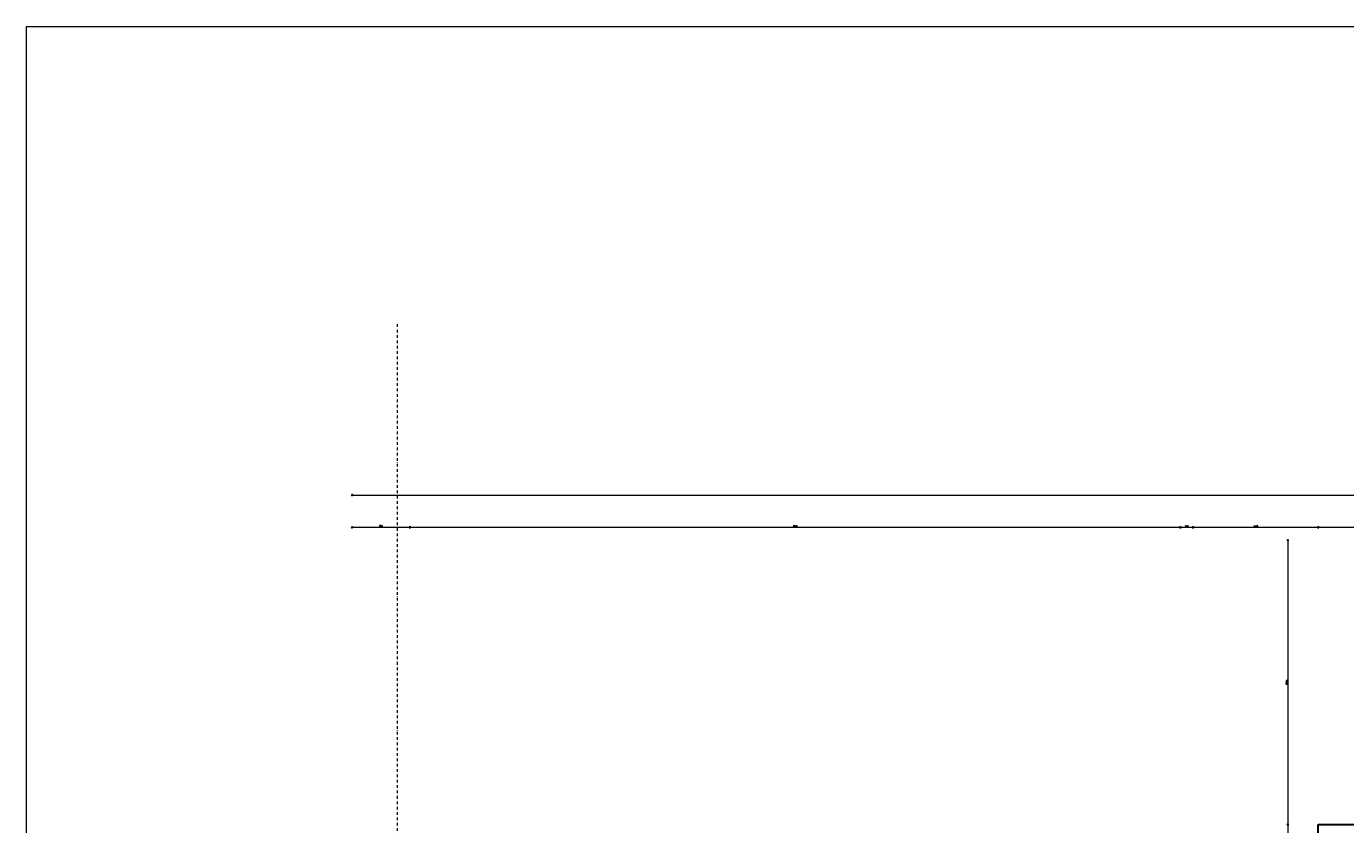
# Model space of a CAD drawing. Header units: millimetres. Extents: x -1893473 to 1546619, y -568027 to 942944.
# Tile 79 of 256: x 132574 to 145106, y -458824 to -451244. Entities that reach past the tile are written whole.
import ezdxf
from ezdxf.enums import TextEntityAlignment as Align

# ---------------------------------------------------------------- set-up
doc = ezdxf.new("R2010")
doc.units = ezdxf.units.MM
doc.header["$LTSCALE"] = 0.2
doc.linetypes.add('DASHDOT', pattern=[25.4, 12.7, -6.35, 0, -6.35])
doc.layers.get('0').update_dxf_attribs({"lineweight": 0})
for name, color, linetype, lineweight in [('!! 0_ Istn-sciany', 7, 'Continuous', 30), ('!! 0_Opis_pom', 9, 'Continuous', 13), ('!! 0_Osie', 1, 'DASHDOT', 13), ('!! 1_OPIS POM NOWE', 140, 'Continuous', 5), ('!! wymiary osi', 250, 'Continuous', 9), ('P-Opis nadproża', 150, 'Continuous', 9), ('P-Osie', 1, 'DASHDOT', 18)]:
    doc.layers.add(name, color=color, linetype=linetype, lineweight=lineweight)
doc.layers.add('!! 0_ramki', color=251, linetype='Continuous', lineweight=9, plot=False)
doc.styles.add('ARIAL', font='tahoma.ttf')
doc.styles.add('TXT', font='simplex.shx')
doc.dimstyles.new('DIM50', dxfattribs={"dimscale": 5, "dimtxt": 2.5, "dimasz": 1.5, "dimexe": 0, "dimexo": 0, "dimgap": 0.5, "dimtad": 1, "dimdec": 4, "dimrnd": 0.5, "dimdsep": 46, "dimtxsty": 'TXT', "dimblk1": 'TICK1', "dimblk2": 'TICK1', "dimsah": 1, "dimcen": 0, "dimse1": 1, "dimse2": 1, "dimclrd": 1, "dimclre": 7, "dimclrt": 9, "dimadec": 0, "dimazin": 0, "dimtfac": 1, "dimtdec": 4, "dimtmove": 2, "dimatfit": 3, "dimldrblk": 'TICK1', "dimfxl": 1, "dimtolj": 1, "dimarcsym": 0})

# ---------------------------------------------------------------- blocks, each defined once
blk = doc.blocks.new('BLOK OSI')
at = {"layer": 'P-Osie'}
blk.add_lwpolyline([(48917.7, -193635.5), (48917.7, -195994)], dxfattribs=at)
blk = doc.blocks.new('TICK1')
at = {"color": 2}
blk.add_line((-1, -1), (1, 1), dxfattribs=at)
at = {"color": 0}
for p, q in [((0, 0), (-1, 0)), ((0, -1.4), (0, 1.4))]:
    blk.add_line(p, q, dxfattribs=at)
blk = doc.blocks.new('*D1058')
at = {"layer": '!! wymiary osi', "color": 1, "lineweight": -2, "transparency": 16777216}
blk.add_line((263907, -461594), (291632, -461594), dxfattribs=at)
at = {"layer": 'DEFPOINTS', "color": 0, "transparency": 16777216}
for p in [(291640, -461594), (263900, -466759), (291640, -466759)]:
    blk.add_point(p, dxfattribs=at)
at = {"layer": '!! wymiary osi', "color": 1, "lineweight": -2, "transparency": 16777216, "xscale": 7.5, "yscale": 7.5, "zscale": 7.5, "rotation": 180}
blk.add_blockref('TICK1', (263900, -461594), dxfattribs=at)
at = {"layer": '!! wymiary osi', "color": 1, "lineweight": -2, "transparency": 16777216, "xscale": 7.5, "yscale": 7.5, "zscale": 7.5}
blk.add_blockref('TICK1', (291640, -461594), dxfattribs=at)
at = {"layer": '!! wymiary osi', "color": 9, "transparency": 16777216, "insert": (277770, -461585), "char_height": 12.5, "attachment_point": 5, "style": 'TXT'}
blk.add_mtext('\\A1;27740', dxfattribs=at)
blk = doc.blocks.new('*D1061')
at = {"layer": '!! wymiary osi', "color": 1, "lineweight": -2, "transparency": 16777216}
blk.add_line((272790, -462031), (272790, -464716), dxfattribs=at)
at = {"layer": 'DEFPOINTS', "color": 0, "transparency": 16777216}
for p in [(273646, -462024), (272790, -464724), (273646, -464724)]:
    blk.add_point(p, dxfattribs=at)
at = {"layer": '!! wymiary osi', "color": 1, "lineweight": -2, "transparency": 16777216, "xscale": 7.5, "yscale": 7.5, "zscale": 7.5}
for p, rotation in [((272790, -462024), 90), ((272790, -464724), 270)]:
    blk.add_blockref('TICK1', p, dxfattribs=dict(at, rotation=rotation))
at = {"layer": '!! wymiary osi', "color": 9, "transparency": 16777216, "insert": (272781, -463374), "char_height": 12.5, "attachment_point": 5, "rotation": 90, "style": 'TXT'}
blk.add_mtext('\\A1;2700', dxfattribs=at)
blk = doc.blocks.new('*D1062')
at = {"layer": '!! wymiary osi', "color": 1, "lineweight": -2, "transparency": 16777216}
blk.add_line((272790, -464731), (272790, -467316), dxfattribs=at)
at = {"layer": 'DEFPOINTS', "color": 0, "transparency": 16777216}
for p in [(273296, -464724), (272790, -467324), (273296, -467324)]:
    blk.add_point(p, dxfattribs=at)
at = {"layer": '!! wymiary osi', "color": 1, "lineweight": -2, "transparency": 16777216, "xscale": 7.5, "yscale": 7.5, "zscale": 7.5}
for p, rotation in [((272790, -464724), 90), ((272790, -467324), 270)]:
    blk.add_blockref('TICK1', p, dxfattribs=dict(at, rotation=rotation))
at = {"layer": '!! wymiary osi', "color": 9, "transparency": 16777216, "insert": (272781, -466024), "char_height": 12.5, "attachment_point": 5, "rotation": 90, "style": 'TXT'}
blk.add_mtext('\\A1;2600', dxfattribs=at)
blk = doc.blocks.new('*D1063')
at = {"layer": '!! wymiary osi', "color": 1, "lineweight": -2, "transparency": 16777216}
blk.add_line((263907, -461900), (264442, -461900), dxfattribs=at)
at = {"layer": 'DEFPOINTS', "color": 0, "transparency": 16777216}
for p in [(264450, -461900), (263900, -467214), (264450, -467751)]:
    blk.add_point(p, dxfattribs=at)
at = {"layer": '!! wymiary osi', "color": 1, "lineweight": -2, "transparency": 16777216, "xscale": 7.5, "yscale": 7.5, "zscale": 7.5, "rotation": 180}
blk.add_blockref('TICK1', (263900, -461900), dxfattribs=at)
at = {"layer": '!! wymiary osi', "color": 1, "lineweight": -2, "transparency": 16777216, "xscale": 7.5, "yscale": 7.5, "zscale": 7.5}
blk.add_blockref('TICK1', (264450, -461900), dxfattribs=at)
at = {"layer": '!! wymiary osi', "color": 9, "transparency": 16777216, "insert": (264175, -461891), "char_height": 12.5, "attachment_point": 5, "style": 'TXT'}
blk.add_mtext('\\A1;550', dxfattribs=at)
blk = doc.blocks.new('*D1064')
at = {"layer": '!! wymiary osi', "color": 1, "lineweight": -2, "transparency": 16777216}
blk.add_line((264457, -461900), (271762, -461900), dxfattribs=at)
at = {"layer": 'DEFPOINTS', "color": 0, "transparency": 16777216}
for p in [(271770, -461900), (264450, -467751), (271770, -467764)]:
    blk.add_point(p, dxfattribs=at)
at = {"layer": '!! wymiary osi', "color": 1, "lineweight": -2, "transparency": 16777216, "xscale": 7.5, "yscale": 7.5, "zscale": 7.5, "rotation": 180}
blk.add_blockref('TICK1', (264450, -461900), dxfattribs=at)
at = {"layer": '!! wymiary osi', "color": 1, "lineweight": -2, "transparency": 16777216, "xscale": 7.5, "yscale": 7.5, "zscale": 7.5}
blk.add_blockref('TICK1', (271770, -461900), dxfattribs=at)
at = {"layer": '!! wymiary osi', "color": 9, "transparency": 16777216, "insert": (268110, -461891), "char_height": 12.5, "attachment_point": 5, "style": 'TXT'}
blk.add_mtext('\\A1;7320', dxfattribs=at)
blk = doc.blocks.new('*D1065')
at = {"layer": '!! wymiary osi', "color": 1, "lineweight": -2, "transparency": 16777216}
blk.add_line((271777, -461900), (271882, -461900), dxfattribs=at)
at = {"layer": 'DEFPOINTS', "color": 0, "transparency": 16777216}
for p in [(271890, -461900), (271770, -467764), (271890, -467764)]:
    blk.add_point(p, dxfattribs=at)
at = {"layer": '!! wymiary osi', "color": 1, "lineweight": -2, "transparency": 16777216, "xscale": 7.5, "yscale": 7.5, "zscale": 7.5, "rotation": 180}
blk.add_blockref('TICK1', (271770, -461900), dxfattribs=at)
at = {"layer": '!! wymiary osi', "color": 1, "lineweight": -2, "transparency": 16777216, "xscale": 7.5, "yscale": 7.5, "zscale": 7.5}
blk.add_blockref('TICK1', (271890, -461900), dxfattribs=at)
at = {"layer": '!! wymiary osi', "color": 9, "transparency": 16777216, "insert": (271830, -461891), "char_height": 12.5, "attachment_point": 5, "style": 'TXT'}
blk.add_mtext('\\A1;120', dxfattribs=at)
blk = doc.blocks.new('*D1066')
at = {"layer": '!! wymiary osi', "color": 1, "lineweight": -2, "transparency": 16777216}
blk.add_line((271897, -461900), (273072, -461900), dxfattribs=at)
at = {"layer": 'DEFPOINTS', "color": 0, "transparency": 16777216}
for p in [(273080, -461900), (273080, -464724), (271890, -467764)]:
    blk.add_point(p, dxfattribs=at)
at = {"layer": '!! wymiary osi', "color": 1, "lineweight": -2, "transparency": 16777216, "xscale": 7.5, "yscale": 7.5, "zscale": 7.5, "rotation": 180}
blk.add_blockref('TICK1', (271890, -461900), dxfattribs=at)
at = {"layer": '!! wymiary osi', "color": 1, "lineweight": -2, "transparency": 16777216, "xscale": 7.5, "yscale": 7.5, "zscale": 7.5}
blk.add_blockref('TICK1', (273080, -461900), dxfattribs=at)
at = {"layer": '!! wymiary osi', "color": 9, "transparency": 16777216, "insert": (272485, -461891), "char_height": 12.5, "attachment_point": 5, "style": 'TXT'}
blk.add_mtext('\\A1;1190', dxfattribs=at)
blk = doc.blocks.new('*D1067')
at = {"layer": '!! wymiary osi', "color": 1, "lineweight": -2, "transparency": 16777216}
blk.add_line((273087, -461900), (276572, -461900), dxfattribs=at)
at = {"layer": 'DEFPOINTS', "color": 0, "transparency": 16777216}
for p in [(276580, -461900), (273080, -464724), (276580, -464724)]:
    blk.add_point(p, dxfattribs=at)
at = {"layer": '!! wymiary osi', "color": 1, "lineweight": -2, "transparency": 16777216, "xscale": 7.5, "yscale": 7.5, "zscale": 7.5, "rotation": 180}
blk.add_blockref('TICK1', (273080, -461900), dxfattribs=at)
at = {"layer": '!! wymiary osi', "color": 1, "lineweight": -2, "transparency": 16777216, "xscale": 7.5, "yscale": 7.5, "zscale": 7.5}
blk.add_blockref('TICK1', (276580, -461900), dxfattribs=at)
at = {"layer": '!! wymiary osi', "color": 9, "transparency": 16777216, "insert": (274830, -461891), "char_height": 12.5, "attachment_point": 5, "style": 'TXT'}
blk.add_mtext('\\A1;3500', dxfattribs=at)
blk = doc.blocks.new('A$C2EB40A8D')
at = {"layer": '!! 0_ Istn-sciany'}
for p, q in [((-18821.12989, 32977.51397), (-18821.12989, 35577.51397)), ((-18821.12989, 35577.51397), (-18471.12989, 35577.51397))]:
    blk.add_line(p, q, dxfattribs=at)
at = {"layer": '!! 0_ramki'}
blk.add_lwpolyline([(-31093.9525, 43157.63294), (10906.0475, 43157.63294), (10906.0475, 13457.63294), (-31093.9525, 13457.63294)], close=True, dxfattribs=at)
at = {"layer": '!! 0_Osie', "xscale": 10, "yscale": 10, "zscale": 10}
blk.add_blockref('BLOK OSI', (-516748.24414, 1976683.397), dxfattribs=at)
at = {"layer": '!! 0_Opis_pom', "ltscale": 0.7, "style": 'ARIAL'}
for tag, p in [('B1,21', (-891.77727, 31796.97458)), ('A1,16', (-13651.31084, 31587.95236)), ('B1/17', (-9701.43347, 31565.05244)), ('B1,19', (-5798.61305, 31587.22944)), ('1,23', (10805.41388, 31565.05244)), ('A1,1', (-16866.13618, 31459.3792)), ('1,22', (4526.58954, 31507.65132)), ('B1,18', (-7791.62894, 31330.08444)), ('B1,20', (-2961.4347, 31167.05787)), ('A1,6', (-19287.17717, 30923.71998)), ('B1,1', (14135.63445, 30913.92963)), ('B1,3', (17346.74696, 30023.81022)), ('B1,4', (29817.71501, 29157.67457)), ('A1,5', (-23454.5385, 28820.77901)), ('A1,2', (-17502.57721, 28602.57524)), ('B1,2D', (2616.16402, 28559.52261)), ('A1,15', (-13651.31084, 28261.46046)), ('B1,4', (29883.58177, 28158.35876)), ('B1,2B', (18801.54781, 27650.12382)), ('B1,2A', (13086.7373, 27376.04393)), ('A1,3', (-16846.27912, 25980.40356)), ('B1,8', (9089.53994, 25356.27639)), ('B1,6', (31915.87888, 23754.79829)), ('A1,4', (-24010.17576, 23559.17399)), ('B1,14', (-11621.32288, 23261.44183)), ('B1,13', (-3080.55208, 22924.09997)), ('B1,10', (3982.60923, 22874.21277)), ('B1,5', (29245.49088, 22896.69268)), ('B1,9', (5634.43488, 22623.92098)), ('B1,2C', (13327.26639, 22378.5328)), ('B1,7', (16398.41175, 22348.28836)), ('B1,11', (5553.20442, 20939.83877)), ('B1,12', (3693.27174, 20628.72148)), ('C1,3', (5969.08376, 16336.01084)), ('C1,2', (11955.93711, 11671.55655)), ('C1,1', (15659.17205, 11415.94196)), ('C1,4', (5140.00888, 9205.5831)), ('C1,5', (5680.4486, 6154.54995)), ('C1,10', (16327.05085, 6080.66085)), ('C1,9', (16526.57171, 3173.45283)), ('C1,6', (6367.37903, 2771.84181)), ('D0,18', (-1981.87701, -110.73158)), ('D0,7', (-13531.42299, -1159.67649)), ('C1,7', (7275.77161, -1303.00991)), ('D0,17', (2064.87671, -1345.69113)), ('D0,3', (-9324.21674, -1442.63631)), ('D0,6', (-17529.61851, -1957.37463)), ('D0,10', (-21369.4432, -2140.60378)), ('D,09', (-12990.08379, -2746.32902)), ('D0,2', (-5516.19514, -3101.87722)), ('D0,16', (2266.73061, -3284.15369)), ('D0,8', (-14357.79539, -3567.69719)), ('D0,5', (-10461.54478, -3629.26575)), ('D0,4', (-8396.53404, -4353.7937)), ('D0,15', (1974.41895, -5205.84774)), ('D0,1', (-5633.49598, -5662.48534)), ('D0,11', (-23334.09291, -6045.78706)), ('D0,12', (-22436.85763, -9302.9678)), ('D0,13', (-22436.85763, -11581.16526)), ('D0,14', (-13645.94445, -11884.57769))]:
    blk.add_attdef(tag, text='', height=119.68, dxfattribs=at).set_placement(p, align=Align.MIDDLE_CENTER)
at = {"layer": '!! 1_OPIS POM NOWE', "style": 'ARIAL'}
for tag, p in [('C1.7A', (7769.3756, 685.765)), ('C1.7C', (7655.80151, -2045.04756)), ('C1.8B', (10935.93068, -2107.41983)), ('C1.8A', (13897.39715, -2120.69016)), ('C1.7B', (8274.43201, -3270.18959)), ('E1.2', (16701.02923, -5331.07351)), ('E1.5E', (21974.23379, -5463.99012)), ('E1.5D', (24989.27391, -5785.36474)), ('E1.1', (8357.81567, -5851.01076)), ('E1.5C', (25222.53959, -6394.64172)), ('E1.5B', (27694.70831, -7009.86571)), ('E1.6', (5279.46063, -8141.28746)), ('E1.5A', (25547.9555, -8495.18994)), ('E1.5F', (22414.7084, -9822.66389)), ('E1.5G', (23977.19473, -9792.46695)), ('E1,4', (13935.69867, -10458.20073)), ('E1.5L', (28030.8296, -11267.7725)), ('E1.3', (5639.18862, -11994.01941)), ('E1.5H', (23988.49716, -12231.38049)), ('E1.5K', (27714.73934, -12977.98364)), ('E1.5I', (22290.68736, -13989.9049)), ('E1.5J', (27095.71534, -16088.17469))]:
    blk.add_attdef(tag, text='', height=119.68, dxfattribs=at).set_placement(p, align=Align.MIDDLE_CENTER)
at = {"layer": '!! wymiary osi'}
for base, p1, p2, picture, middle in [((-261.12989, 38707.37327), (-28001.12989, 33542.25442), (-261.12989, 33542.25442), '*D1058', (-14131.12989, 38716.12327)), ((-27451.12989, 38401.19929), (-28001.12989, 33087.51397), (-27451.12989, 32550.01397), '*D1063', (-27726.12989, 38409.94929)), ((-20131.12989, 38401.19929), (-27451.12989, 32550.01397), (-20131.12989, 32537.51397), '*D1064', (-23791.12989, 38409.94929)), ((-20011.12989, 38401.19929), (-20131.12989, 32537.51397), (-20011.12989, 32537.51397), '*D1065', (-20071.12989, 38409.94929)), ((-18821.12989, 38401.19929), (-20011.12989, 32537.51397), (-18821.12989, 35577.51397), '*D1066', (-19416.12989, 38409.94929)), ((-15321.12989, 38401.19929), (-18821.12989, 35577.51397), (-15321.12989, 35577.51397), '*D1067', (-17071.12989, 38409.94929))]:
    dim = blk.add_linear_dim(base=base, p1=p1, p2=p2, dimstyle='DIM50', dxfattribs=at)
    dim.commit()
    dim.dimension.update_dxf_attribs({"geometry": picture, "text_midpoint": middle, "insert": (-291900.79406, 500301.26018)})
for base, p1, p2, picture, middle in [((-19110.85735, 35577.51397), (-18254.32568, 38277.51397), (-18254.32568, 35577.51397), '*D1061', (-19119.60735, 36927.51397)), ((-19110.85735, 32977.51397), (-18604.32568, 35577.51397), (-18604.32568, 32977.51397), '*D1062', (-19119.60735, 34277.51397))]:
    dim = blk.add_linear_dim(base=base, p1=p1, p2=p2, angle=90, dimstyle='DIM50', dxfattribs=at)
    dim.commit()
    dim.dimension.update_dxf_attribs({"geometry": picture, "text_midpoint": middle, "insert": (-291900.79406, 500301.26018)})

msp = doc.modelspace()

# ---------------------------------------------------------------- block references
at = {"layer": 'P-Opis nadproża', "color": 4}
msp.add_blockref('A$C2EB40A8D', (163667.94092, -494401.63474), dxfattribs=at)

doc.saveas('drawing.dxf')
